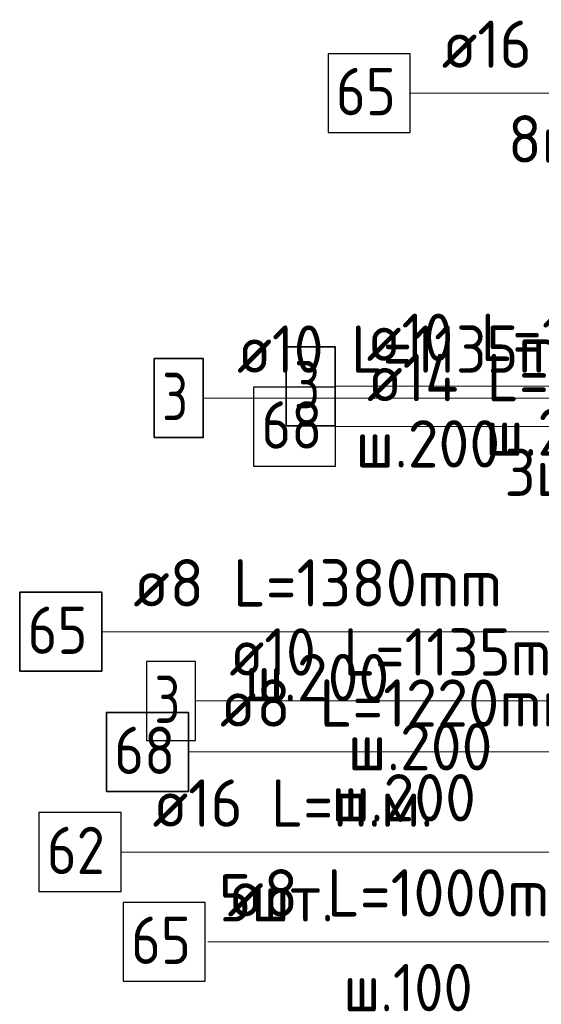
# Model space of a CAD drawing. Header units: metres. Extents: x -38 to 100, y -15 to 21.
# Tile 69 of 246: x 71.634 to 71.964, y 3.148 to 3.772. Entities that reach past the tile are written whole.
import ezdxf

# ---------------------------------------------------------------- set-up
doc = ezdxf.new("R2010")
doc.units = ezdxf.units.M
for name, color, linetype, lineweight in [('XR$3$Арм.стержн. Арматура края', 96, 'Continuous', 35), ('XR$3$Арм.стержн.горизонт. 1', 180, 'Continuous', 35), ('XR$4$Арм.стержн. Арматура края', 96, 'Continuous', 35), ('XR$4$Арм.стержн. Доп. арматура', 180, 'Continuous', 35), ('XR$4$Арм.стержн. Хомут', 240, 'Continuous', 35), ('XR$6$Арм.стержн. Арматура края', 96, 'Continuous', 35), ('XR$6$Арм.стержн. Хомут', 240, 'Continuous', 35), ('XR$6$Арм.стержн.горизонт. 1', 180, 'Continuous', 35)]:
    doc.layers.add(name, color=color, linetype=linetype, lineweight=lineweight)
doc.styles.add('ISOCPEUR', font='txt')

msp = doc.modelspace()

# ---------------------------------------------------------------- linework, layer by layer
at = {"layer": 'XR$3$Арм.стержн. Арматура края', "color": 7, "linetype": 'Continuous', "lineweight": 13, "transparency": 33554687}
for p, q in [((71.83381, 3.53929), (72.14081, 3.53929)), ((71.68599, 3.38379), (72.05399, 3.38379))]:
    msp.add_line(p, q, dxfattribs=at)
at = {"layer": 'XR$3$Арм.стержн. Арматура края', "color": 7, "linetype": 'Continuous', "lineweight": 35, "transparency": 33554687}
for points in [[(71.80281, 3.51429), (71.83381, 3.51429), (71.83381, 3.56429), (71.80281, 3.56429), (71.80281, 3.51429)], [(71.63399, 3.35879), (71.68599, 3.35879), (71.68599, 3.40879), (71.63399, 3.40879), (71.63399, 3.35879)]]:
    msp.add_lwpolyline(points, dxfattribs=at)
at = {"layer": 'XR$3$Арм.стержн.горизонт. 1', "color": 7, "linetype": 'Continuous', "lineweight": 13, "transparency": 33554687}
msp.add_line((71.6982, 3.24427), (71.9842, 3.24427), dxfattribs=at)
at = {"layer": 'XR$3$Арм.стержн.горизонт. 1', "color": 7, "linetype": 'Continuous', "lineweight": 25, "transparency": 33554687}
msp.add_lwpolyline([(71.6462, 3.21927), (71.6982, 3.21927), (71.6982, 3.26927), (71.6462, 3.26927), (71.6462, 3.21927)], dxfattribs=at)
at = {"layer": 'XR$4$Арм.стержн. Арматура края', "color": 7, "linetype": 'Continuous', "lineweight": 13, "transparency": 33554687}
msp.add_line((71.74533, 3.33998), (72.05533, 3.33998), dxfattribs=at)
at = {"layer": 'XR$4$Арм.стержн. Арматура края', "color": 7, "linetype": 'Continuous', "lineweight": 25, "transparency": 33554687}
msp.add_lwpolyline([(71.71433, 3.31498), (71.74533, 3.31498), (71.74533, 3.36498), (71.71433, 3.36498), (71.71433, 3.31498)], dxfattribs=at)
at = {"layer": 'XR$4$Арм.стержн. Доп. арматура', "color": 7, "linetype": 'Continuous', "lineweight": 13, "transparency": 33554687}
msp.add_line((71.83408, 3.51378), (72.15008, 3.51378), dxfattribs=at)
at = {"layer": 'XR$4$Арм.стержн. Доп. арматура', "color": 7, "linetype": 'Continuous', "lineweight": 25, "transparency": 33554687}
msp.add_lwpolyline([(71.78208, 3.48878), (71.83408, 3.48878), (71.83408, 3.53878), (71.78208, 3.53878), (71.78208, 3.48878)], dxfattribs=at)
at = {"layer": 'XR$4$Арм.стержн. Хомут', "color": 7, "linetype": 'Continuous', "lineweight": 13, "transparency": 33554687}
msp.add_line((71.75307, 3.18739), (72.03607, 3.18739), dxfattribs=at)
at = {"layer": 'XR$4$Арм.стержн. Хомут', "color": 7, "linetype": 'Continuous', "lineweight": 25, "transparency": 33554687}
msp.add_lwpolyline([(71.69957, 3.16239), (71.75157, 3.16239), (71.75157, 3.21239), (71.69957, 3.21239), (71.69957, 3.16239)], dxfattribs=at)
at = {"layer": 'XR$6$Арм.стержн. Арматура края', "color": 7, "linetype": 'Continuous', "lineweight": 13, "transparency": 33554687}
msp.add_line((71.75022, 3.53184), (72.06022, 3.53184), dxfattribs=at)
at = {"layer": 'XR$6$Арм.стержн. Арматура края', "color": 7, "linetype": 'Continuous', "lineweight": 35, "transparency": 33554687}
msp.add_lwpolyline([(71.71922, 3.50684), (71.75022, 3.50684), (71.75022, 3.55684), (71.71922, 3.55684), (71.71922, 3.50684)], dxfattribs=at)
at = {"layer": 'XR$6$Арм.стержн. Хомут', "color": 7, "linetype": 'Continuous', "lineweight": 13, "transparency": 33554687}
msp.add_line((71.74088, 3.30766), (72.03888, 3.30766), dxfattribs=at)
at = {"layer": 'XR$6$Арм.стержн. Хомут', "color": 7, "linetype": 'Continuous', "lineweight": 35, "transparency": 33554687}
msp.add_lwpolyline([(71.68888, 3.28266), (71.74088, 3.28266), (71.74088, 3.33266), (71.68888, 3.33266), (71.68888, 3.28266)], dxfattribs=at)
at = {"layer": 'XR$6$Арм.стержн.горизонт. 1', "color": 7, "linetype": 'Continuous', "lineweight": 13, "transparency": 33554687}
msp.add_line((71.88132, 3.72498), (72.10732, 3.72498), dxfattribs=at)
at = {"layer": 'XR$6$Арм.стержн.горизонт. 1', "color": 7, "linetype": 'Continuous', "lineweight": 25, "transparency": 33554687}
msp.add_lwpolyline([(71.82932, 3.69998), (71.88132, 3.69998), (71.88132, 3.74998), (71.82932, 3.74998), (71.82932, 3.69998)], dxfattribs=at)

# ---------------------------------------------------------------- texts
at = {"layer": 'XR$3$Арм.стержн. Арматура края', "color": 7, "linetype": 'Continuous', "lineweight": 25, "transparency": 33554687, "char_height": 0.03, "attachment_point": 7, "style": 'ISOCPEUR'}
for s, insert, width in [('\\W0.92;ø10 L=1135mm ', (71.85381, 3.55529), 0.2806692), ('\\W0.78;3', (71.80781, 3.52529), 0.0326407), ('\\W0.95;ш.200 ', (71.92881, 3.49529), 0.1311996), ('\\W0.96;ø8 L=1380mm ', (71.70599, 3.39979), 0.2722217), ('\\W0.87;65', (71.63899, 3.36979), 0.0550812), ('\\W0.95;ш.200 ', (71.77649, 3.33979), 0.1311996)]:
    msp.add_mtext(s, dxfattribs=dict(at, insert=insert, width=width))
at = {"layer": 'XR$3$Арм.стержн.горизонт. 1', "color": 7, "linetype": 'Continuous', "lineweight": 25, "transparency": 33554687, "char_height": 0.03, "attachment_point": 7, "style": 'ISOCPEUR'}
for s, insert, width in [('\\W0.94;ø16 L=п.м.', (71.7182, 3.26027), 0.1999832), ('\\W0.87;62', (71.6512, 3.23027), 0.0550812), ('\\W0.94;5шт. ', (71.7602, 3.20027), 0.1161286)]:
    msp.add_mtext(s, dxfattribs=dict(at, insert=insert, width=width))
at = {"layer": 'XR$4$Арм.стержн. Арматура края', "color": 7, "linetype": 'Continuous', "lineweight": 25, "transparency": 33554687, "char_height": 0.03, "attachment_point": 7, "style": 'ISOCPEUR'}
for s, insert, width in [('\\W0.92;ø10 L=1135mm ', (71.76683, 3.35598), 0.2806692), ('\\W0.78;3', (71.71933, 3.32598), 0.0326407), ('\\W0.95;ш.200 ', (71.84183, 3.29598), 0.1311995)]:
    msp.add_mtext(s, dxfattribs=dict(at, insert=insert, width=width))
at = {"layer": 'XR$4$Арм.стержн. Доп. арматура', "color": 7, "linetype": 'Continuous', "lineweight": 25, "transparency": 33554687, "char_height": 0.03, "attachment_point": 7, "style": 'ISOCPEUR'}
for s, insert, width in [('\\W0.94;ø14 L=1950mm ', (71.85408, 3.52978), 0.2899764), ('\\W0.87;68', (71.78708, 3.49978), 0.0550812), ('\\W0.94;3шт. ', (71.94108, 3.46978), 0.1161286)]:
    msp.add_mtext(s, dxfattribs=dict(at, insert=insert, width=width))
at = {"layer": 'XR$4$Арм.стержн. Хомут', "color": 7, "linetype": 'Continuous', "lineweight": 25, "transparency": 33554687, "char_height": 0.03, "attachment_point": 7, "style": 'ISOCPEUR'}
for s, insert, width in [('\\W0.96;ø8 L=1000mm ', (71.76557, 3.20339), 0.2722217), ('\\W0.87;65', (71.70457, 3.17339), 0.0550812), ('\\W0.90;ш.100 ', (71.83907, 3.14339), 0.1244867)]:
    msp.add_mtext(s, dxfattribs=dict(at, insert=insert, width=width))
at = {"layer": 'XR$6$Арм.стержн. Арматура края', "color": 7, "linetype": 'Continuous', "lineweight": 25, "transparency": 33554687, "char_height": 0.03, "attachment_point": 7, "style": 'ISOCPEUR'}
for s, insert, width in [('\\W0.92;ø10 L=1135mm ', (71.77172, 3.54784), 0.2806692), ('\\W0.78;3', (71.72422, 3.51784), 0.0326407), ('\\W0.95;ш.200 ', (71.84672, 3.48784), 0.1311995)]:
    msp.add_mtext(s, dxfattribs=dict(at, insert=insert, width=width))
at = {"layer": 'XR$6$Арм.стержн. Хомут', "color": 7, "linetype": 'Continuous', "lineweight": 25, "transparency": 33554687, "char_height": 0.03, "attachment_point": 7, "style": 'ISOCPEUR'}
for s, insert, width in [('\\W0.96;ø8 L=1220mm ', (71.76088, 3.32366), 0.2722217), ('\\W0.87;68', (71.69388, 3.29366), 0.0550812), ('\\W0.95;ш.200 ', (71.83138, 3.26366), 0.1311995)]:
    msp.add_mtext(s, dxfattribs=dict(at, insert=insert, width=width))
at = {"layer": 'XR$6$Арм.стержн.горизонт. 1', "color": 7, "linetype": 'Continuous', "lineweight": 25, "transparency": 33554687, "char_height": 0.03, "attachment_point": 7, "style": 'ISOCPEUR'}
for s, insert, width in [('\\W0.94;ø16 L=п.м.', (71.90132, 3.74098), 0.1999832), ('\\W0.87;65', (71.83432, 3.71098), 0.0550812), ('\\W0.94;8шт. ', (71.94332, 3.68098), 0.1161286)]:
    msp.add_mtext(s, dxfattribs=dict(at, insert=insert, width=width))

doc.saveas('drawing.dxf')
